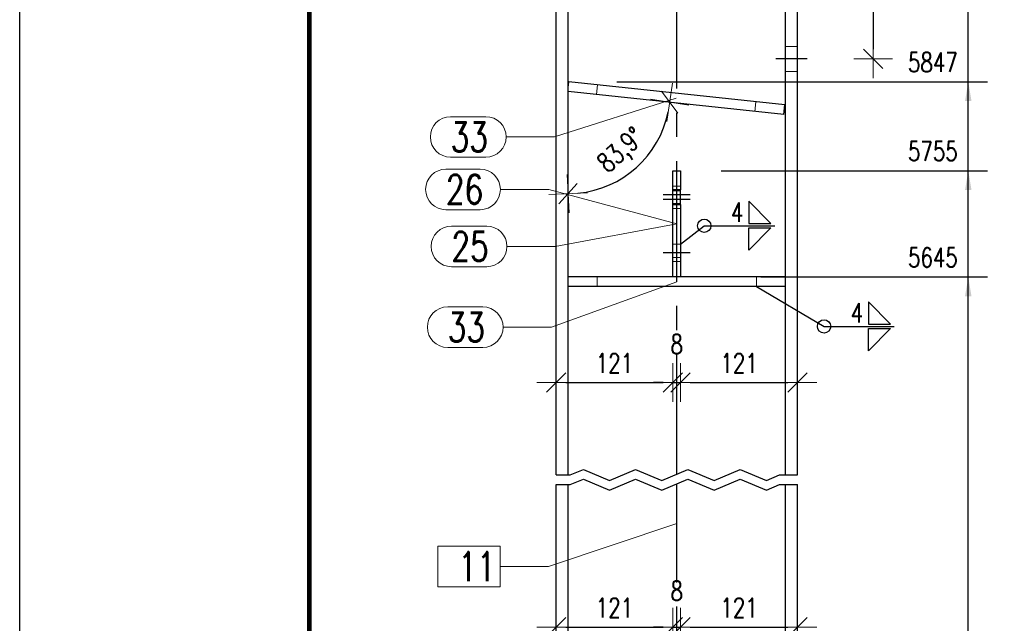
# Model space of a CAD drawing. Header units: millimetres. Extents: x 2097 to 3301, y 14853 to 15503.
# Tile 25 of 97: x 2099 to 2201, y 15315 to 15377. Entities that reach past the tile are written whole.
import ezdxf

# ---------------------------------------------------------------- set-up
doc = ezdxf.new("R2010")
doc.units = ezdxf.units.MM
doc.header["$LTSCALE"] = 10
doc.linetypes.add('HIDDEN', pattern=[0.375, 0.25, -0.125])
doc.linetypes.add('MITTE', pattern=[2, 1.25, -0.25, 0.25, -0.25])
doc.layers.get('Defpoints').update_dxf_attribs({"color": 1})
doc.layers.add('_FORMATKA', color=8, linetype='Continuous', plot=False)
for name, color, linetype, lineweight in [('_RAMKA', 7, 'Continuous', 35), ('PS_DIM', 4, 'Continuous', 13), ('PS_Hidden', 2, 'HIDDEN', 9), ('PS_Pos', 1, 'Continuous', 15), ('PS_SOLID', 7, 'Continuous', 30)]:
    doc.layers.add(name, color=color, linetype=linetype, lineweight=lineweight)
for name, color, linetype in [('PS_MID', 5, 'MITTE'), ('PS_SHAPE', 3, 'Continuous'), ('PS_WELD', 1, 'Continuous')]:
    doc.layers.add(name, color=color, linetype=linetype)
doc.styles.add('simplex', font='simplex.shx', dxfattribs={"width": 0.75})
doc.dimstyles.new('1_10_GŁ_DS1-LS10', dxfattribs={"dimtxt": 2, "dimasz": 2, "dimexe": 2, "dimexo": 5, "dimgap": 1, "dimtad": 1, "dimjust": 4, "dimdec": 0, "dimlfac": 10, "dimtxsty": 'simplex', "dimblk1": 'NONE', "dimsah": 1, "dimcen": 2, "dimclrd": 256, "dimclre": 256, "dimclrt": 3, "dimadec": 1, "dimazin": 0, "dimtfac": 1, "dimtdec": 0, "dimtmove": 2, "dimatfit": 3, "dimfxl": 1, "dimarcsym": 0})
doc.dimstyles.new('1_10_PRZ', dxfattribs={"dimtxt": 2, "dimasz": 1, "dimexe": 2, "dimexo": 5, "dimgap": 1, "dimtad": 1, "dimdec": 0, "dimlfac": 10, "dimtxsty": 'simplex', "dimblk": 'dimznak', "dimcen": 2, "dimse1": 1, "dimse2": 1, "dimclrt": 3, "dimadec": 1, "dimazin": 0, "dimtfac": 1, "dimtdec": 0, "dimtix": 1, "dimtmove": 2, "dimatfit": 3, "dimldrblk": 'dim-grot', "dimfxl": 1, "dimarcsym": 0})

# ---------------------------------------------------------------- blocks, each defined once
blk = doc.blocks.new('*D1267')
at = {"layer": 'Defpoints', "color": 0, "transparency": 16777216}
for p in [(2171.08, 15350.54), (2197.58, 15350.54), (2179.89, 15223.91)]:
    blk.add_point(p, dxfattribs=at)
at = {"layer": 'PS_DIM', "lineweight": -2, "transparency": 16777216}
for p, q in [((2176.08, 15350.54), (2199.58, 15350.54)), ((2197.58, 15223.91), (2197.58, 15348.54)), ((2184.89, 15223.91), (2199.58, 15223.91))]:
    blk.add_line(p, q, dxfattribs=at)
at = {"layer": 'PS_DIM', "transparency": 16777216}
blk.add_solid([(2197.24, 15348.54), (2197.91, 15348.54), (2197.58, 15350.54)], dxfattribs=at)
at = {"layer": 'PS_DIM', "color": 3, "transparency": 16777216, "insert": (2193.91, 15352.56), "char_height": 2, "attachment_point": 5, "rotation": 0.0573, "style": 'simplex'}
blk.add_mtext('5645', dxfattribs=at)
blk = doc.blocks.new('_None')
blk = doc.blocks.new('*D1268')
at = {"layer": 'Defpoints', "color": 0, "transparency": 16777216}
for p in [(2166.99, 15361.54), (2197.58, 15361.54), (2179.89, 15223.91)]:
    blk.add_point(p, dxfattribs=at)
at = {"layer": 'PS_DIM', "lineweight": -2, "transparency": 16777216}
for p, q in [((2171.99, 15361.54), (2199.58, 15361.54)), ((2197.58, 15223.91), (2197.58, 15359.54)), ((2184.89, 15223.91), (2199.58, 15223.91))]:
    blk.add_line(p, q, dxfattribs=at)
at = {"layer": 'PS_DIM', "transparency": 16777216}
blk.add_solid([(2197.24, 15359.54), (2197.91, 15359.54), (2197.58, 15361.54)], dxfattribs=at)
at = {"layer": 'PS_DIM', "color": 3, "transparency": 16777216, "insert": (2193.91, 15363.56), "char_height": 2, "attachment_point": 5, "rotation": 0.0573, "style": 'simplex'}
blk.add_mtext('5755', dxfattribs=at)
blk = doc.blocks.new('*D1269')
at = {"layer": 'Defpoints', "color": 0, "transparency": 16777216}
for p in [(2156.2, 15370.74), (2197.58, 15370.74), (2179.89, 15223.91)]:
    blk.add_point(p, dxfattribs=at)
at = {"layer": 'PS_DIM', "lineweight": -2, "transparency": 16777216}
for p, q in [((2161.2, 15370.74), (2199.58, 15370.74)), ((2197.58, 15223.91), (2197.58, 15368.74)), ((2184.89, 15223.91), (2199.58, 15223.91))]:
    blk.add_line(p, q, dxfattribs=at)
at = {"layer": 'PS_DIM', "transparency": 16777216}
blk.add_solid([(2197.24, 15368.74), (2197.91, 15368.74), (2197.58, 15370.74)], dxfattribs=at)
at = {"layer": 'PS_DIM', "color": 3, "transparency": 16777216, "insert": (2193.91, 15372.76), "char_height": 2, "attachment_point": 5, "rotation": 0.0573, "style": 'simplex'}
blk.add_mtext('5847', dxfattribs=at)
blk = doc.blocks.new('*D1270')
at = {"layer": 'Defpoints', "color": 0, "transparency": 16777216}
for p in [(2156.2, 15401.11), (2197.58, 15401.11), (2179.89, 15223.91)]:
    blk.add_point(p, dxfattribs=at)
at = {"layer": 'PS_DIM', "lineweight": -2, "transparency": 16777216}
for p, q in [((2161.2, 15401.11), (2199.58, 15401.11)), ((2197.58, 15223.91), (2197.58, 15399.11)), ((2184.89, 15223.91), (2199.58, 15223.91))]:
    blk.add_line(p, q, dxfattribs=at)
at = {"layer": 'PS_DIM', "transparency": 16777216}
blk.add_solid([(2197.24, 15399.11), (2197.91, 15399.11), (2197.58, 15401.11)], dxfattribs=at)
at = {"layer": 'PS_DIM', "color": 3, "transparency": 16777216, "insert": (2194.38, 15403.13), "char_height": 2, "attachment_point": 5, "rotation": 0.0573, "style": 'simplex'}
blk.add_mtext('6151', dxfattribs=at)
blk = doc.blocks.new('*D1271')
at = {"layer": 'Defpoints', "color": 0, "transparency": 16777216}
for p in [(2156.2, 15420.11), (2197.58, 15420.11), (2179.89, 15223.91)]:
    blk.add_point(p, dxfattribs=at)
at = {"layer": 'PS_DIM', "lineweight": -2, "transparency": 16777216}
for p, q in [((2161.2, 15420.11), (2199.58, 15420.11)), ((2197.58, 15223.91), (2197.58, 15418.11)), ((2184.89, 15223.91), (2199.58, 15223.91))]:
    blk.add_line(p, q, dxfattribs=at)
at = {"layer": 'PS_DIM', "transparency": 16777216}
blk.add_solid([(2197.24, 15418.11), (2197.91, 15418.11), (2197.58, 15420.11)], dxfattribs=at)
at = {"layer": 'PS_DIM', "color": 3, "transparency": 16777216, "insert": (2194.23, 15422.13), "char_height": 2, "attachment_point": 5, "rotation": 0.0573, "style": 'simplex'}
blk.add_mtext('6341', dxfattribs=at)
blk = doc.blocks.new('*D1272')
at = {"layer": 'Defpoints', "color": 0, "transparency": 16777216}
for p in [(2166.99, 15443.04), (2197.58, 15443.04), (2179.89, 15223.91)]:
    blk.add_point(p, dxfattribs=at)
at = {"layer": 'PS_DIM', "lineweight": -2, "transparency": 16777216}
for p, q in [((2171.99, 15443.04), (2199.58, 15443.04)), ((2197.58, 15223.91), (2197.58, 15441.04)), ((2184.89, 15223.91), (2199.58, 15223.91))]:
    blk.add_line(p, q, dxfattribs=at)
at = {"layer": 'PS_DIM', "transparency": 16777216}
blk.add_solid([(2197.24, 15441.04), (2197.91, 15441.04), (2197.58, 15443.04)], dxfattribs=at)
at = {"layer": 'PS_DIM', "color": 3, "transparency": 16777216, "insert": (2193.91, 15441.24), "char_height": 2, "attachment_point": 5, "rotation": 0.0573, "style": 'simplex'}
blk.add_mtext('6570', dxfattribs=at)
blk = doc.blocks.new('*D1273')
at = {"layer": 'Defpoints', "color": 0, "transparency": 16777216}
for p in [(2156.2, 15445.36), (2197.58, 15445.36), (2179.89, 15223.91)]:
    blk.add_point(p, dxfattribs=at)
at = {"layer": 'PS_DIM', "lineweight": -2, "transparency": 16777216}
for p, q in [((2161.2, 15445.36), (2199.58, 15445.36)), ((2197.58, 15223.91), (2197.58, 15443.36)), ((2184.89, 15223.91), (2199.58, 15223.91))]:
    blk.add_line(p, q, dxfattribs=at)
at = {"layer": 'PS_DIM', "transparency": 16777216}
blk.add_solid([(2197.24, 15443.36), (2197.91, 15443.36), (2197.58, 15445.36)], dxfattribs=at)
at = {"layer": 'PS_DIM', "color": 3, "transparency": 16777216, "insert": (2193.91, 15447.38), "char_height": 2, "attachment_point": 5, "rotation": 0.0573, "style": 'simplex'}
blk.add_mtext('6593', dxfattribs=at)
blk = doc.blocks.new('*D1274')
at = {"layer": 'Defpoints', "color": 0, "transparency": 16777216}
for p in [(2161.34, 15456.04), (2197.58, 15456.04), (2179.89, 15223.91)]:
    blk.add_point(p, dxfattribs=at)
at = {"layer": 'PS_DIM', "lineweight": -2, "transparency": 16777216}
for p, q in [((2166.34, 15456.04), (2199.58, 15456.04)), ((2197.58, 15223.91), (2197.58, 15454.04)), ((2184.89, 15223.91), (2199.58, 15223.91))]:
    blk.add_line(p, q, dxfattribs=at)
at = {"layer": 'PS_DIM', "transparency": 16777216}
blk.add_solid([(2197.24, 15454.04), (2197.91, 15454.04), (2197.58, 15456.04)], dxfattribs=at)
at = {"layer": 'PS_DIM', "color": 3, "transparency": 16777216, "insert": (2193.91, 15458.06), "char_height": 2, "attachment_point": 5, "rotation": 0.0573, "style": 'simplex'}
blk.add_mtext('6700', dxfattribs=at)
blk = doc.blocks.new('dimznak')
at = {"color": 0}
for points in [[(0, 2), (0, -2)], [(-2, 0), (2, 0)]]:
    blk.add_lwpolyline(points, dxfattribs=at)
at = {"color": 2}
blk.add_lwpolyline([(1, 1), (-1, -1)], dxfattribs=at)
blk = doc.blocks.new('*D1277')
at = {"layer": 'Defpoints', "color": 0, "transparency": 16777216}
for p in [(2156.14, 15456.04), (2156.14, 15444.36), (2178.47, 15441.98), (2160.26, 15436.6), (2156.14, 15330.04)]:
    blk.add_point(p, dxfattribs=at)
at = {"layer": 'PS_DIM', "color": 0, "lineweight": -2, "transparency": 16777216}
blk.add_arc((2156.14, 15444.36), 8.79, 276.5191, 347.3889, dxfattribs=at)
for p, rotation in [((2164.88, 15443.43), 80.64844954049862), ((2156.14, 15435.57), 183.2595476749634)]:
    blk.add_blockref('dimznak', p, dxfattribs=dict(at, rotation=rotation))
at = {"layer": 'PS_DIM', "color": 3, "transparency": 16777216, "insert": (2160.55, 15439.45), "char_height": 2, "attachment_point": 5, "rotation": 41.954, "style": 'simplex'}
blk.add_mtext('83,9°', dxfattribs=at)
blk = doc.blocks.new('dim-grot')
blk.add_hatch(color=256).paths.add_polyline_path([(0, 0), (-2, 0.5), (-2, -0.5)])
blk.add_lwpolyline([(0, 0), (-2, 0.5), (-2, -0.5), (0, 0)])
blk = doc.blocks.new('*D1278')
at = {"layer": 'Defpoints', "color": 0, "transparency": 16777216}
for p in [(2156.14, 15456.04), (2156.14, 15419.11), (2178.47, 15416.73), (2161.12, 15409.74), (2156.14, 15330.04)]:
    blk.add_point(p, dxfattribs=at)
at = {"layer": 'PS_DIM', "color": 0, "lineweight": -2, "transparency": 16777216}
blk.add_arc((2156.14, 15419.11), 10.61, 275.402, 348.506, dxfattribs=at)
for p, rotation in [((2166.69, 15417.99), 81.2070083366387), ((2156.14, 15408.5), 182.700988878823)]:
    blk.add_blockref('dimznak', p, dxfattribs=dict(at, rotation=rotation))
at = {"layer": 'PS_DIM', "color": 3, "transparency": 16777216, "insert": (2161.77, 15412.85), "char_height": 2, "attachment_point": 5, "rotation": 41.954, "style": 'simplex'}
blk.add_mtext('83,9°', dxfattribs=at)
blk = doc.blocks.new('*D1279')
at = {"layer": 'Defpoints', "color": 0, "transparency": 16777216}
for p in [(2156.14, 15456.04), (2156.14, 15400.11), (2178.47, 15397.73), (2161.63, 15389.77), (2156.14, 15330.04)]:
    blk.add_point(p, dxfattribs=at)
at = {"layer": 'PS_DIM', "color": 0, "lineweight": -2, "transparency": 16777216}
blk.add_arc((2156.14, 15400.11), 11.71, 274.8959, 349.0121, dxfattribs=at)
for p, rotation in [((2167.78, 15398.87), 81.460043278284), ((2156.14, 15388.41), 182.447953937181)]:
    blk.add_blockref('dimznak', p, dxfattribs=dict(at, rotation=rotation))
at = {"layer": 'PS_DIM', "color": 3, "transparency": 16777216, "insert": (2162.5, 15393.04), "char_height": 2, "attachment_point": 5, "rotation": 41.954, "style": 'simplex'}
blk.add_mtext('83,9°', dxfattribs=at)
blk = doc.blocks.new('*D1283')
at = {"layer": 'Defpoints', "color": 0, "transparency": 16777216}
for p in [(2156.14, 15456.04), (2156.14, 15369.74), (2178.47, 15367.35), (2161.1, 15360.4), (2156.14, 15330.04)]:
    blk.add_point(p, dxfattribs=at)
at = {"layer": 'PS_DIM', "color": 0, "lineweight": -2, "transparency": 16777216}
blk.add_arc((2156.14, 15369.74), 10.58, 275.4195, 348.4885, dxfattribs=at)
for p, rotation in [((2166.66, 15368.62), 81.19823152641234), ((2156.14, 15359.16), 182.7097656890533)]:
    blk.add_blockref('dimznak', p, dxfattribs=dict(at, rotation=rotation))
at = {"layer": 'PS_DIM', "color": 3, "transparency": 16777216, "insert": (2161.75, 15363.5), "char_height": 2, "attachment_point": 5, "rotation": 41.954, "style": 'simplex'}
blk.add_mtext('83,9°', dxfattribs=at)
blk = doc.blocks.new('*D1284')
at = {"layer": 'Defpoints', "color": 0, "transparency": 16777216}
for p in [(2166.99, 15353.94), (2154.89, 15348.08), (2166.99, 15339.6)]:
    blk.add_point(p, dxfattribs=at)
at = {"layer": 'PS_DIM', "color": 0, "lineweight": -2, "transparency": 16777216}
blk.add_line((2155.89, 15339.6), (2165.99, 15339.6), dxfattribs=at)
at = {"layer": 'PS_DIM', "color": 0, "lineweight": -2, "transparency": 16777216, "rotation": 180}
blk.add_blockref('dimznak', (2154.89, 15339.6), dxfattribs=at)
at = {"layer": 'PS_DIM', "color": 0, "lineweight": -2, "transparency": 16777216}
blk.add_blockref('dimznak', (2166.99, 15339.6), dxfattribs=at)
at = {"layer": 'PS_DIM', "color": 3, "transparency": 16777216, "insert": (2160.94, 15341.6), "char_height": 2, "attachment_point": 5, "style": 'simplex'}
blk.add_mtext('121', dxfattribs=at)
blk = doc.blocks.new('*D1285')
at = {"layer": 'Defpoints', "color": 0, "transparency": 16777216}
for p in [(2166.99, 15353.94), (2167.79, 15353.94), (2167.79, 15339.6)]:
    blk.add_point(p, dxfattribs=at)
at = {"layer": 'PS_DIM', "color": 0, "lineweight": -2, "transparency": 16777216}
for p, q in [((2165.99, 15339.6), (2164.99, 15339.6)), ((2166.99, 15339.6), (2167.79, 15339.6)), ((2168.79, 15339.6), (2169.79, 15339.6))]:
    blk.add_line(p, q, dxfattribs=at)
blk.add_blockref('dimznak', (2166.99, 15339.6), dxfattribs=at)
at = {"layer": 'PS_DIM', "color": 0, "lineweight": -2, "transparency": 16777216, "rotation": 180}
blk.add_blockref('dimznak', (2167.79, 15339.6), dxfattribs=at)
at = {"layer": 'PS_DIM', "color": 3, "transparency": 16777216, "insert": (2167.39, 15343.59), "char_height": 2, "attachment_point": 5, "style": 'simplex'}
blk.add_mtext('8', dxfattribs=at)
blk = doc.blocks.new('*D1286')
at = {"layer": 'Defpoints', "color": 0, "transparency": 16777216}
for p in [(2167.79, 15353.94), (2179.89, 15353.94), (2179.89, 15339.6)]:
    blk.add_point(p, dxfattribs=at)
at = {"layer": 'PS_DIM', "color": 0, "lineweight": -2, "transparency": 16777216}
blk.add_line((2168.79, 15339.6), (2178.89, 15339.6), dxfattribs=at)
at = {"layer": 'PS_DIM', "color": 0, "lineweight": -2, "transparency": 16777216, "rotation": 180}
blk.add_blockref('dimznak', (2167.79, 15339.6), dxfattribs=at)
at = {"layer": 'PS_DIM', "color": 0, "lineweight": -2, "transparency": 16777216}
blk.add_blockref('dimznak', (2179.89, 15339.6), dxfattribs=at)
at = {"layer": 'PS_DIM', "color": 3, "transparency": 16777216, "insert": (2173.84, 15341.6), "char_height": 2, "attachment_point": 5, "style": 'simplex'}
blk.add_mtext('121', dxfattribs=at)
blk = doc.blocks.new('*D1287')
at = {"layer": 'Defpoints', "color": 0, "transparency": 16777216}
for p in [(2166.99, 15314.3), (2166.99, 15309.54), (2154.89, 15308.1)]:
    blk.add_point(p, dxfattribs=at)
at = {"layer": 'PS_DIM', "color": 0, "lineweight": -2, "transparency": 16777216}
blk.add_line((2155.89, 15314.3), (2165.99, 15314.3), dxfattribs=at)
at = {"layer": 'PS_DIM', "color": 0, "lineweight": -2, "transparency": 16777216, "rotation": 180}
blk.add_blockref('dimznak', (2154.89, 15314.3), dxfattribs=at)
at = {"layer": 'PS_DIM', "color": 0, "lineweight": -2, "transparency": 16777216}
blk.add_blockref('dimznak', (2166.99, 15314.3), dxfattribs=at)
at = {"layer": 'PS_DIM', "color": 3, "transparency": 16777216, "insert": (2160.94, 15316.3), "char_height": 2, "attachment_point": 5, "style": 'simplex'}
blk.add_mtext('121', dxfattribs=at)
blk = doc.blocks.new('*D1288')
at = {"layer": 'Defpoints', "color": 0, "transparency": 16777216}
for p in [(2167.79, 15314.3), (2166.99, 15309.54), (2167.79, 15309.54)]:
    blk.add_point(p, dxfattribs=at)
at = {"layer": 'PS_DIM', "color": 0, "lineweight": -2, "transparency": 16777216}
for p, q in [((2165.99, 15314.3), (2164.99, 15314.3)), ((2166.99, 15314.3), (2167.79, 15314.3)), ((2168.79, 15314.3), (2169.79, 15314.3))]:
    blk.add_line(p, q, dxfattribs=at)
blk.add_blockref('dimznak', (2166.99, 15314.3), dxfattribs=at)
at = {"layer": 'PS_DIM', "color": 0, "lineweight": -2, "transparency": 16777216, "rotation": 180}
blk.add_blockref('dimznak', (2167.79, 15314.3), dxfattribs=at)
at = {"layer": 'PS_DIM', "color": 3, "transparency": 16777216, "insert": (2167.39, 15318.05), "char_height": 2, "attachment_point": 5, "style": 'simplex'}
blk.add_mtext('8', dxfattribs=at)
blk = doc.blocks.new('*D1289')
at = {"layer": 'Defpoints', "color": 0, "transparency": 16777216}
for p in [(2179.89, 15314.3), (2179.89, 15310.86), (2167.79, 15309.54)]:
    blk.add_point(p, dxfattribs=at)
at = {"layer": 'PS_DIM', "color": 0, "lineweight": -2, "transparency": 16777216}
blk.add_line((2168.79, 15314.3), (2178.89, 15314.3), dxfattribs=at)
at = {"layer": 'PS_DIM', "color": 0, "lineweight": -2, "transparency": 16777216, "rotation": 180}
blk.add_blockref('dimznak', (2167.79, 15314.3), dxfattribs=at)
at = {"layer": 'PS_DIM', "color": 0, "lineweight": -2, "transparency": 16777216}
blk.add_blockref('dimznak', (2179.89, 15314.3), dxfattribs=at)
at = {"layer": 'PS_DIM', "color": 3, "transparency": 16777216, "insert": (2173.84, 15316.3), "char_height": 2, "attachment_point": 5, "style": 'simplex'}
blk.add_mtext('121', dxfattribs=at)
blk = doc.blocks.new('*D1292')
at = {"layer": 'Defpoints', "color": 0, "transparency": 16777216}
for p in [(2181.89, 15446.11), (2180.89, 15373.11), (2187.72, 15373.11)]:
    blk.add_point(p, dxfattribs=at)
at = {"layer": 'PS_DIM', "color": 0, "lineweight": -2, "transparency": 16777216}
blk.add_line((2187.72, 15445.11), (2187.72, 15374.11), dxfattribs=at)
for p, rotation in [((2187.72, 15446.11), 90), ((2187.72, 15373.11), 270)]:
    blk.add_blockref('dimznak', p, dxfattribs=dict(at, rotation=rotation))
at = {"layer": 'PS_DIM', "color": 3, "transparency": 16777216, "insert": (2185.72, 15409.61), "char_height": 2, "attachment_point": 5, "rotation": 90, "style": 'simplex'}
blk.add_mtext('730', dxfattribs=at)
blk = doc.blocks.new('*X426')
at = {"color": 1}
for p, q in [((2354.89, 15330.04), (2356.36, 15330.04)), ((2356.36, 15330.04), (2357.72, 15330.62)), ((2357.72, 15330.62), (2360.42, 15329.47)), ((2360.42, 15329.47), (2363.13, 15330.62)), ((2363.13, 15330.62), (2365.84, 15329.47)), ((2365.84, 15329.47), (2368.55, 15330.62)), ((2368.55, 15330.62), (2371.26, 15329.47)), ((2371.26, 15329.47), (2373.97, 15330.62)), ((2373.97, 15330.62), (2376.68, 15329.47)), ((2376.68, 15329.47), (2378.03, 15330.04)), ((2378.03, 15330.04), (2379.89, 15330.04)), ((2354.89, 15329.04), (2356.36, 15329.04)), ((2356.36, 15329.04), (2357.72, 15329.62)), ((2357.72, 15329.62), (2360.42, 15328.47)), ((2360.42, 15328.47), (2363.13, 15329.62)), ((2363.13, 15329.62), (2365.84, 15328.47)), ((2365.84, 15328.47), (2368.55, 15329.62)), ((2368.55, 15329.62), (2371.26, 15328.47)), ((2371.26, 15328.47), (2373.97, 15329.62)), ((2373.97, 15329.62), (2376.68, 15328.47)), ((2376.68, 15328.47), (2378.03, 15329.04)), ((2378.03, 15329.04), (2379.89, 15329.04))]:
    blk.add_line(p, q, dxfattribs=at)
at = {"layer": 'PS_Hidden', "color": 2, "linetype": 'HIDDEN'}
for p, q in [((2378.64, 15374.41), (2379.89, 15374.41)), ((2378.64, 15371.81), (2379.89, 15371.81)), ((2356.1, 15369.74), (2356.14, 15370.14)), ((2356.14, 15369.74), (2356.1, 15369.74)), ((2359.08, 15369.42), (2359.19, 15370.42)), ((2375.59, 15368.67), (2375.49, 15367.67)), ((2366.99, 15359.94), (2367.79, 15359.94)), ((2366.99, 15359.44), (2367.79, 15359.44)), ((2366.99, 15358.14), (2367.79, 15358.14)), ((2366.99, 15357.64), (2367.79, 15357.64)), ((2366.99, 15353.94), (2367.79, 15353.94)), ((2367.79, 15352.54), (2366.99, 15352.54)), ((2366.99, 15352.14), (2367.79, 15352.14)), ((2359.14, 15349.54), (2359.14, 15350.54)), ((2375.64, 15350.54), (2375.64, 15349.54))]:
    blk.add_line(p, q, dxfattribs=at)
at = {"layer": 'PS_MID', "color": 5, "linetype": 'MITTE'}
for p, q in [((2367.39, 15330.04), (2367.39, 15461.04)), ((2380.89, 15373.11), (2377.64, 15373.11)), ((2380.89, 15373.11), (2377.64, 15373.11)), ((2368.79, 15359.04), (2365.99, 15359.04)), ((2368.79, 15358.54), (2365.99, 15358.54)), ((2368.79, 15353.04), (2365.99, 15353.04)), ((2367.39, 15218.91), (2367.39, 15329.04))]:
    blk.add_line(p, q, dxfattribs=at)
at = {"layer": 'PS_SOLID', "color": 7, "linetype": 'Continuous'}
for p, q in [((2354.89, 15330.04), (2354.89, 15456.04)), ((2356.14, 15330.04), (2356.14, 15456.04)), ((2378.64, 15330.04), (2378.64, 15456.04)), ((2379.89, 15330.04), (2379.89, 15456.04)), ((2356.14, 15370.14), (2356.2, 15370.74)), ((2378.58, 15368.35), (2356.2, 15370.74)), ((2378.47, 15367.35), (2356.14, 15369.74)), ((2378.47, 15367.35), (2378.58, 15368.35)), ((2366.99, 15361.54), (2367.79, 15361.54)), ((2366.99, 15359.54), (2366.99, 15361.54)), ((2367.79, 15361.54), (2367.79, 15359.54)), ((2367.79, 15359.54), (2366.99, 15359.54)), ((2366.99, 15358.04), (2366.99, 15359.54)), ((2367.79, 15358.04), (2367.79, 15359.54)), ((2366.99, 15350.54), (2366.99, 15358.04)), ((2366.99, 15358.04), (2367.79, 15358.04)), ((2367.79, 15358.04), (2367.79, 15350.54)), ((2366.99, 15350.54), (2356.14, 15350.54)), ((2367.79, 15350.54), (2366.99, 15350.54)), ((2378.64, 15350.54), (2367.79, 15350.54)), ((2378.64, 15349.54), (2356.14, 15349.54)), ((2354.89, 15223.91), (2354.89, 15329.04)), ((2356.14, 15223.91), (2356.14, 15329.04)), ((2378.64, 15223.91), (2378.64, 15329.04)), ((2379.89, 15223.91), (2379.89, 15329.04))]:
    blk.add_line(p, q, dxfattribs=at)
blk = doc.blocks.new('*X427')
at = {"color": 1}
for p, q in [((2367.34, 15369.05), (2354.73, 15365.03)), ((2343.98, 15367.13), (2347.63, 15367.13)), ((2349.73, 15365.03), (2354.73, 15365.03)), ((2343.98, 15362.93), (2347.63, 15362.93))]:
    blk.add_line(p, q, dxfattribs=at)
for centre, start, end in [((2343.98, 15365.03), 90, 270), ((2347.63, 15365.03), 270, 90)]:
    blk.add_arc(centre, 2.1, start, end, dxfattribs=at)
at = {"color": 2, "style": 'simplex', "width": 0.75}
blk.add_text('33', height=3, dxfattribs=at).set_placement((2343.98, 15363.53))
blk = doc.blocks.new('*X428')
at = {"color": 1}
for p, q in [((2367.34, 15369.05), (2354.73, 15365.03)), ((2343.98, 15367.13), (2347.63, 15367.13)), ((2349.73, 15365.03), (2354.73, 15365.03)), ((2343.98, 15362.93), (2347.63, 15362.93))]:
    blk.add_line(p, q, dxfattribs=at)
for centre, start, end in [((2343.98, 15365.03), 90, 270), ((2347.63, 15365.03), 270, 90)]:
    blk.add_arc(centre, 2.1, start, end, dxfattribs=at)
at = {"color": 2, "style": 'simplex', "width": 0.75}
blk.add_text('33', height=3, dxfattribs=at).set_placement((2343.98, 15363.53))
blk = doc.blocks.new('*X429')
at = {"color": 1}
for p, q in [((2344.06, 15355.8), (2347.71, 15355.8)), ((2367.39, 15356.04), (2354.81, 15353.7)), ((2349.81, 15353.7), (2354.81, 15353.7)), ((2344.06, 15351.6), (2347.71, 15351.6))]:
    blk.add_line(p, q, dxfattribs=at)
for centre, start, end in [((2344.06, 15353.7), 90, 270), ((2347.71, 15353.7), 270, 90)]:
    blk.add_arc(centre, 2.1, start, end, dxfattribs=at)
at = {"color": 2, "style": 'simplex', "width": 0.75}
blk.add_text('25', height=3, dxfattribs=at).set_placement((2344.06, 15352.2))
blk = doc.blocks.new('*X430')
at = {"color": 1}
for p, q in [((2343.49, 15361.7), (2347.03, 15361.7)), ((2349.13, 15359.6), (2354.13, 15359.6)), ((2367.39, 15356.04), (2354.13, 15359.6)), ((2343.49, 15357.5), (2347.03, 15357.5))]:
    blk.add_line(p, q, dxfattribs=at)
for centre, start, end in [((2343.49, 15359.6), 90, 270), ((2347.03, 15359.6), 270, 90)]:
    blk.add_arc(centre, 2.1, start, end, dxfattribs=at)
at = {"color": 2, "style": 'simplex', "width": 0.75}
blk.add_text('26', height=3, dxfattribs=at).set_placement((2343.49, 15358.1))
blk = doc.blocks.new('*X431')
at = {"color": 1}
for p, q in [((2367.39, 15350.04), (2354.41, 15345.34)), ((2343.67, 15347.44), (2347.31, 15347.44)), ((2349.41, 15345.34), (2354.41, 15345.34)), ((2343.67, 15343.24), (2347.31, 15343.24))]:
    blk.add_line(p, q, dxfattribs=at)
for centre, start, end in [((2343.67, 15345.34), 90, 270), ((2347.31, 15345.34), 270, 90)]:
    blk.add_arc(centre, 2.1, start, end, dxfattribs=at)
at = {"color": 2, "style": 'simplex', "width": 0.75}
blk.add_text('33', height=3, dxfattribs=at).set_placement((2343.67, 15343.84))
blk = doc.blocks.new('*X432')
at = {"color": 1}
for p, q in [((2367.39, 15350.04), (2354.41, 15345.34)), ((2343.67, 15347.44), (2347.31, 15347.44)), ((2349.41, 15345.34), (2354.41, 15345.34)), ((2343.67, 15343.24), (2347.31, 15343.24))]:
    blk.add_line(p, q, dxfattribs=at)
for centre, start, end in [((2343.67, 15345.34), 90, 270), ((2347.31, 15345.34), 270, 90)]:
    blk.add_arc(centre, 2.1, start, end, dxfattribs=at)
at = {"color": 2, "style": 'simplex', "width": 0.75}
blk.add_text('33', height=3, dxfattribs=at).set_placement((2343.67, 15343.84))
blk = doc.blocks.new('*X434')
at = {"color": 1}
for p, q in [((2367.39, 15325.02), (2354.11, 15320.56)), ((2349.11, 15322.66), (2342.66, 15322.66)), ((2342.66, 15322.66), (2342.66, 15318.46)), ((2349.11, 15318.46), (2349.11, 15322.66)), ((2349.11, 15320.56), (2354.11, 15320.56)), ((2342.66, 15318.46), (2349.11, 15318.46))]:
    blk.add_line(p, q, dxfattribs=at)
at = {"color": 30, "style": 'simplex', "width": 0.75}
blk.add_text('11', height=3, dxfattribs=at).set_placement((2344.76, 15319.06))
blk = doc.blocks.new('*X878')
at = {"color": 9}
for p, q in [((2375.64, 15349.54), (2382.64, 15345.42)), ((2382.64, 15345.42), (2389.92, 15345.42))]:
    blk.add_line(p, q, dxfattribs=at)
at = {"color": 2}
for p, q in [((2389.54, 15345.65), (2387.24, 15347.95)), ((2387.24, 15347.95), (2387.24, 15345.65)), ((2387.24, 15345.65), (2389.54, 15345.65)), ((2387.24, 15345.19), (2389.54, 15345.19)), ((2389.54, 15345.19), (2387.24, 15342.89)), ((2387.24, 15342.89), (2387.24, 15345.19))]:
    blk.add_line(p, q, dxfattribs=at)
at = {"color": 9}
blk.add_circle((2382.64, 15345.42), 0.69, dxfattribs=at)
at = {"color": 3, "style": 'simplex', "width": 0.75}
blk.add_text('4', height=2, dxfattribs=at).set_placement((2385.4, 15345.82))
blk = doc.blocks.new('*X879')
at = {"color": 2}
for p, q in [((2377.14, 15356.07), (2374.84, 15358.37)), ((2374.84, 15358.37), (2374.84, 15356.07)), ((2374.84, 15356.07), (2377.14, 15356.07)), ((2374.84, 15355.61), (2377.14, 15355.61)), ((2377.14, 15355.61), (2374.84, 15353.31)), ((2374.84, 15353.31), (2374.84, 15355.61))]:
    blk.add_line(p, q, dxfattribs=at)
at = {"color": 9}
for p, q in [((2367.79, 15353.94), (2370.24, 15355.84)), ((2370.24, 15355.84), (2377.53, 15355.84))]:
    blk.add_line(p, q, dxfattribs=at)
blk.add_circle((2370.24, 15355.84), 0.69, dxfattribs=at)
at = {"color": 3, "style": 'simplex', "width": 0.75}
blk.add_text('4', height=2, dxfattribs=at).set_placement((2373, 15356.24))

msp = doc.modelspace()

# ---------------------------------------------------------------- linework, layer by layer
at = {"layer": '_FORMATKA', "lineweight": -3}
msp.add_lwpolyline([(2099.35, 14880.62), (3299.35, 14880.62), (3299.35, 15474.62), (2099.35, 15474.62)], close=True, dxfattribs=at)
at = {"layer": '_RAMKA', "lineweight": -3, "const_width": 0.5}
msp.add_lwpolyline([(2129.35, 14890.62), (3289.35, 14890.62), (3289.35, 15464.62), (2129.35, 15464.62)], close=True, dxfattribs=at)

# ---------------------------------------------------------------- block references
at = {"layer": 'PS_Pos'}
for name in ['*X427', '*X428', '*X430', '*X429', '*X431', '*X432', '*X434']:
    msp.add_blockref(name, (-200, 0), dxfattribs=at)
at = {"layer": 'PS_SHAPE', "color": 3}
msp.add_blockref('*X426', (-200, 0), dxfattribs=at)
at = {"layer": 'PS_WELD'}
for name in ['*X879', '*X878']:
    msp.add_blockref(name, (-200, 0), dxfattribs=at)

# ---------------------------------------------------------------- dimensions: what is measured, and where the dimension line sits
at = {"layer": 'PS_DIM'}
for base, p2, text, picture, middle in [((2197.58, 15456.04), (2161.34, 15456.04), '6700', '*D1274', (2193.91, 15458.06)), ((2197.58, 15445.36), (2156.2, 15445.36), '6593', '*D1273', (2193.91, 15447.38)), ((2197.58, 15443.04), (2166.99, 15443.04), '6570', '*D1272', (2193.91, 15441.24)), ((2197.58, 15420.11), (2156.2, 15420.11), '6341', '*D1271', (2194.23, 15422.13)), ((2197.58, 15401.11), (2156.2, 15401.11), '6151', '*D1270', (2194.38, 15403.13)), ((2197.58, 15370.74), (2156.2, 15370.74), '5847', '*D1269', (2193.91, 15372.76)), ((2197.58, 15361.54), (2166.99, 15361.54), '5755', '*D1268', (2193.91, 15363.56)), ((2197.58, 15350.54), (2171.08, 15350.54), '5645', '*D1267', (2193.91, 15352.56))]:
    dim = msp.add_linear_dim(base=base, p1=(2179.89, 15223.91), p2=p2, angle=90, text=text, dimstyle='1_10_GŁ_DS1-LS10', dxfattribs=at)
    dim.commit()
    dim.dimension.update_dxf_attribs({"geometry": picture, "text_midpoint": middle, "dimtype": 160, "text_rotation": 0.0573})
for base, line1, picture, middle in [((2160.26, 15436.6), ((2178.47, 15441.98), (2156.14, 15444.36)), '*D1277', (2160.55, 15439.45)), ((2161.12, 15409.74), ((2178.47, 15416.73), (2156.14, 15419.11)), '*D1278', (2161.77, 15412.85)), ((2161.63, 15389.77), ((2178.47, 15397.73), (2156.14, 15400.11)), '*D1279', (2162.5, 15393.04)), ((2161.1, 15360.4), ((2178.47, 15367.35), (2156.14, 15369.74)), '*D1283', (2161.75, 15363.5))]:
    dim = msp.add_angular_dim_2l(base=base, line1=line1, line2=((2156.14, 15330.04), (2156.14, 15456.04)), dimstyle='1_10_PRZ', dxfattribs=at)
    dim.commit()
    dim.dimension.update_dxf_attribs({"geometry": picture, "text_midpoint": middle})
dim = msp.add_linear_dim(base=(2187.72, 15373.11), p1=(2181.89, 15446.11), p2=(2180.89, 15373.11), angle=90, dimstyle='1_10_PRZ', dxfattribs=at)
dim.commit()
dim.dimension.update_dxf_attribs({"geometry": '*D1292', "text_midpoint": (2185.72, 15409.61)})
for base, p1, p2, picture, middle in [((2166.99, 15339.6), (2154.89, 15348.08), (2166.99, 15353.94), '*D1284', (2160.94, 15341.6)), ((2179.89, 15339.6), (2167.79, 15353.94), (2179.89, 15353.94), '*D1286', (2173.84, 15341.6)), ((2166.99, 15314.3), (2154.89, 15308.1), (2166.99, 15309.54), '*D1287', (2160.94, 15316.3)), ((2179.89, 15314.3), (2167.79, 15309.54), (2179.89, 15310.86), '*D1289', (2173.84, 15316.3))]:
    dim = msp.add_linear_dim(base=base, p1=p1, p2=p2, dimstyle='1_10_PRZ', dxfattribs=at)
    dim.commit()
    dim.dimension.update_dxf_attribs({"geometry": picture, "text_midpoint": middle})
for base, p1, p2, picture, middle in [((2167.79, 15339.6), (2166.99, 15353.94), (2167.79, 15353.94), '*D1285', (2167.39, 15343.59)), ((2167.79, 15314.3), (2166.99, 15309.54), (2167.79, 15309.54), '*D1288', (2167.39, 15318.05))]:
    dim = msp.add_linear_dim(base=base, p1=p1, p2=p2, dimstyle='1_10_PRZ', dxfattribs=at)
    dim.commit()
    dim.dimension.update_dxf_attribs({"geometry": picture, "text_midpoint": middle, "dimtype": 160})

doc.saveas('drawing.dxf')
